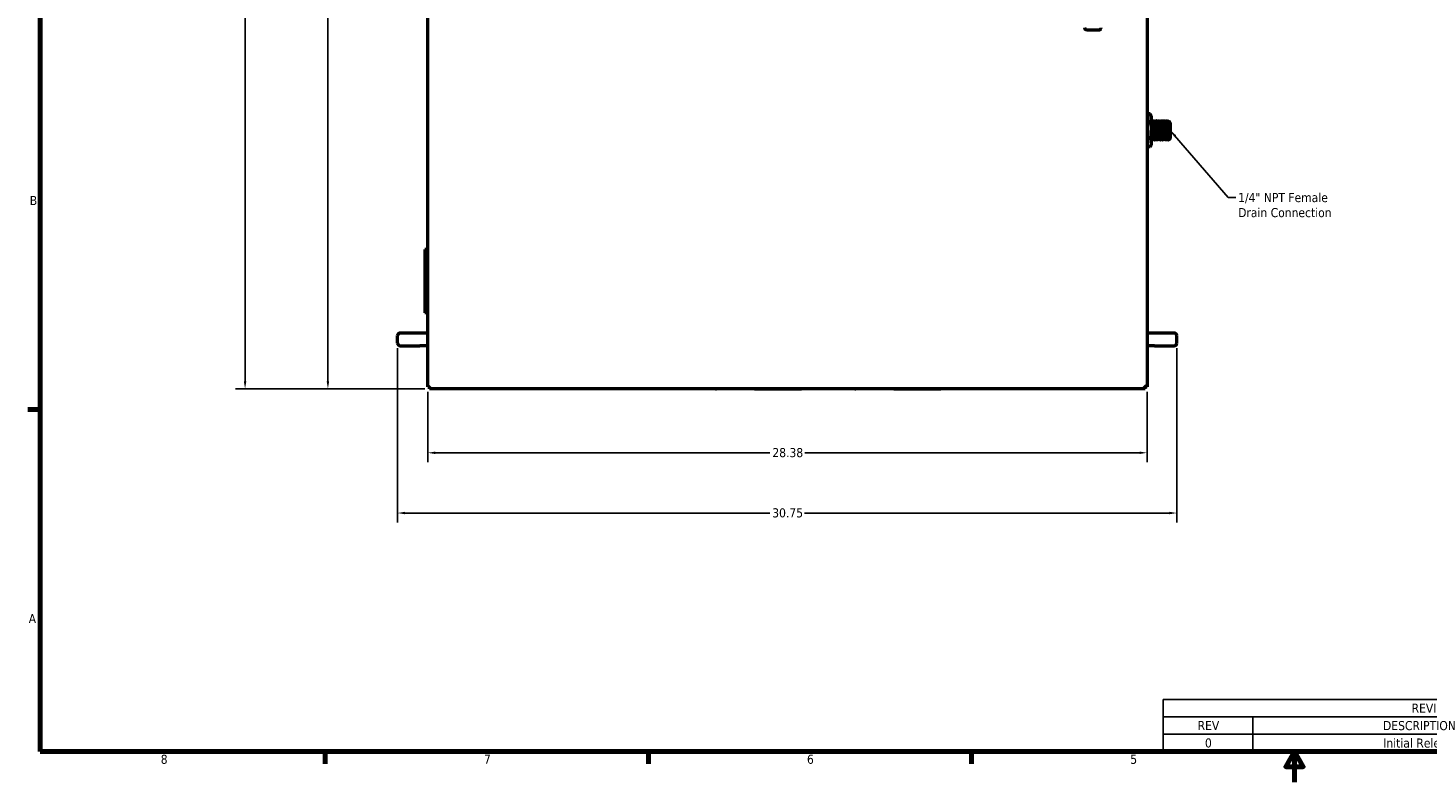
# Model space of a CAD drawing. Header units: inches. Extents: x 0 to 102, y 2 to 64.
# Tile 1 of 18: x 1 to 56, y 2 to 32. Entities that reach past the tile are written whole.
import ezdxf

# ---------------------------------------------------------------- set-up
doc = ezdxf.new("R2010")
doc.units = ezdxf.units.IN
doc.header["$LTSCALE"] = 3
doc.header["$MEASUREMENT"] = 0
for name, color, linetype, lineweight in [('Border (ANSI)', 7, 'Continuous', 70), ('Dimension (ANSI)', 7, 'Continuous', 25), ('Symbol (ANSI)', 7, 'Continuous', 25), ('Visible (ANSI)', 7, 'Continuous', 50)]:
    doc.layers.add(name, color=color, linetype=linetype, lineweight=lineweight)
doc.styles.add('Note Text (ANSI)', font='tahoma.ttf')
doc.dimstyles.new('Default (ANSI)', dxfattribs={"dimscale": 3, "dimtxt": 0.12, "dimasz": 0.098425, "dimexe": 0.125, "dimexo": 0.0625, "dimgap": 0.031496, "dimtad": 0, "dimtih": 1, "dimtoh": 1, "dimrnd": 1e-08, "dimzin": 4, "dimdsep": 46, "dimtxsty": 'Note Text (ANSI)', "dimcen": 0.09, "dimdle": 0.393701, "dimclrd": 256, "dimclre": 256, "dimclrt": 256, "dimadec": 0, "dimazin": 1, "dimtfac": 1, "dimtofl": 0, "dimtmove": 0, "dimatfit": 3, "dimfxl": 1, "dimtolj": 1, "dimtzin": 4, "dimlwd": -1, "dimlwe": -1, "dimarcsym": 0})
doc.dimstyles.new('Default (ANSI)$7', dxfattribs={"dimscale": 3, "dimtxt": 0.12, "dimasz": 0.098425, "dimexe": 0.125, "dimexo": 0.0625, "dimgap": 0.031496, "dimtad": 0, "dimtih": 1, "dimtoh": 1, "dimrnd": 1e-08, "dimzin": 4, "dimdsep": 46, "dimtxsty": 'Note Text (ANSI)', "dimcen": 0.09, "dimdle": 0.393701, "dimclrd": 256, "dimclre": 256, "dimclrt": 256, "dimadec": 0, "dimazin": 1, "dimtfac": 1, "dimtofl": 0, "dimtmove": 0, "dimatfit": 3, "dimfxl": 1, "dimtolj": 1, "dimtzin": 4, "dimlwd": -1, "dimlwe": -1, "dimarcsym": 0})

# ---------------------------------------------------------------- blocks, each defined once
blk = doc.blocks.new('Borders Default Border')
at = {"layer": 'Border (ANSI)'}
for p, q in [((0.5, 5.5), (0.34, 5.5)), ((4.25, 1), (4.25, 0.84)), ((8.5, 1), (8.5, 0.84)), ((12.75, 1), (12.75, 0.84))]:
    blk.add_line(p, q, dxfattribs=at)
at = {"layer": 'Border (ANSI)', "flags": 128}
for points in [[(0.5, 1), (0.5, 21), (33.5, 21), (33.5, 1), (0.5, 1)], [(17, 0.6), (17, 1), (16.885, 0.8), (17.115, 0.8), (17, 1)]]:
    blk.add_lwpolyline(points, dxfattribs=at)
at = {"layer": 'Border (ANSI)', "char_height": 0.12, "attachment_point": 7, "style": 'Note Text (ANSI)'}
for s, insert in [('B', (0.363, 8.19)), ('A', (0.349, 2.69)), ('8', (2.086, 0.837)), ('7', (6.338, 0.84)), ('6', (10.587, 0.837)), ('5', (14.84, 0.837))]:
    blk.add_mtext(s, dxfattribs=dict(at, insert=insert))
blk = doc.blocks.new('*D6')
at = {"layer": 'Defpoints', "color": 0, "transparency": 16777216}
for p in [(9.587, 58.619), (17.855, 58.619), (16.87, 17.317)]:
    blk.add_point(p, dxfattribs=at)
at = {"layer": 'Dimension (ANSI)', "transparency": 16777216}
for p, q in [((17.668, 58.619), (9.212, 58.619)), ((9.587, 58.323), (9.587, 38.25)), ((9.587, 17.613), (9.587, 37.686)), ((16.683, 17.317), (9.212, 17.317))]:
    blk.add_line(p, q, dxfattribs=at)
for points in [[(9.538, 58.323), (9.637, 58.323), (9.587, 58.619)], [(9.538, 17.613), (9.637, 17.613), (9.587, 17.317)]]:
    blk.add_solid(points, dxfattribs=at)
at = {"layer": 'Dimension (ANSI)', "transparency": 16777216, "insert": (8.987, 38.155), "char_height": 0.36, "attachment_point": 1, "style": 'Note Text (ANSI)'}
blk.add_mtext('\\A1;41.30', dxfattribs=at)
blk = doc.blocks.new('*D7')
at = {"layer": 'Defpoints', "color": 0, "transparency": 16777216}
for p in [(12.855, 56.715), (16.87, 56.715), (16.87, 17.317)]:
    blk.add_point(p, dxfattribs=at)
at = {"layer": 'Dimension (ANSI)', "transparency": 16777216}
for p, q in [((16.683, 56.715), (12.48, 56.715)), ((12.855, 56.42), (12.855, 37.298)), ((12.855, 17.613), (12.855, 36.734)), ((16.683, 17.317), (12.48, 17.317))]:
    blk.add_line(p, q, dxfattribs=at)
for points in [[(12.805, 56.42), (12.904, 56.42), (12.855, 56.715)], [(12.805, 17.613), (12.904, 17.613), (12.855, 17.317)]]:
    blk.add_solid(points, dxfattribs=at)
at = {"layer": 'Dimension (ANSI)', "transparency": 16777216, "insert": (12.261, 37.204), "char_height": 0.36, "attachment_point": 1, "style": 'Note Text (ANSI)'}
blk.add_mtext('\\A1;39.40', dxfattribs=at)
blk = doc.blocks.new('*D14')
at = {"layer": 'Defpoints', "color": 0, "transparency": 16777216}
for p in [(15.605, 19.116), (46.355, 19.116), (46.355, 12.415)]:
    blk.add_point(p, dxfattribs=at)
at = {"layer": 'Dimension (ANSI)', "transparency": 16777216}
for p, q in [((15.605, 18.928), (15.605, 12.04)), ((46.355, 18.928), (46.355, 12.04)), ((15.9, 12.415), (30.295, 12.415)), ((46.06, 12.415), (31.666, 12.415))]:
    blk.add_line(p, q, dxfattribs=at)
for points in [[(15.9, 12.465), (15.9, 12.366), (15.605, 12.415)], [(46.06, 12.465), (46.06, 12.366), (46.355, 12.415)]]:
    blk.add_solid(points, dxfattribs=at)
at = {"layer": 'Dimension (ANSI)', "transparency": 16777216, "insert": (30.389, 12.603), "char_height": 0.36, "attachment_point": 1, "style": 'Note Text (ANSI)'}
blk.add_mtext('\\A1;30.75', dxfattribs=at)
blk = doc.blocks.new('*D15')
at = {"layer": 'Defpoints', "color": 0, "transparency": 16777216}
for p in [(16.796, 17.391), (45.179, 17.391), (45.179, 14.793)]:
    blk.add_point(p, dxfattribs=at)
at = {"layer": 'Dimension (ANSI)', "transparency": 16777216}
for p, q in [((16.796, 17.204), (16.796, 14.418)), ((45.179, 17.204), (45.179, 14.418)), ((17.091, 14.793), (30.3, 14.793)), ((44.884, 14.793), (31.676, 14.793))]:
    blk.add_line(p, q, dxfattribs=at)
for points in [[(17.091, 14.842), (17.091, 14.744), (16.796, 14.793)], [(44.884, 14.842), (44.884, 14.744), (45.179, 14.793)]]:
    blk.add_solid(points, dxfattribs=at)
at = {"layer": 'Dimension (ANSI)', "transparency": 16777216, "insert": (30.394, 14.981), "char_height": 0.36, "attachment_point": 1, "style": 'Note Text (ANSI)'}
blk.add_mtext('\\A1;28.38', dxfattribs=at)
blk = doc.blocks.new('REVISION HISTORY')
at = {"layer": 'Symbol (ANSI)'}
for p, q in [((15.27, 1.686), (23.25, 1.686)), ((15.27, 1.686), (15.27, 1.457)), ((23.25, 1.686), (23.25, 1.457)), ((15.27, 1.457), (23.25, 1.457)), ((15.27, 1.457), (15.27, 1.229)), ((16.451, 1.457), (16.451, 1.229)), ((20.888, 1.457), (20.888, 1.229)), ((22.069, 1.457), (22.069, 1.229)), ((23.25, 1.457), (23.25, 1.229)), ((15.27, 1.229), (23.25, 1.229)), ((15.27, 1.229), (15.27, 1)), ((16.451, 1.229), (16.451, 1)), ((20.888, 1.229), (20.888, 1)), ((22.069, 1.229), (22.069, 1)), ((23.25, 1.229), (23.25, 1)), ((15.27, 1), (23.25, 1))]:
    blk.add_line(p, q, dxfattribs=at)
at = {"layer": 'Symbol (ANSI)', "char_height": 0.12, "attachment_point": 7, "style": 'Note Text (ANSI)'}
for s, insert in [('REVISION HISTORY', (18.54, 1.509)), ('REV', (15.725, 1.283)), ('DESCRIPTION', (18.164, 1.28)), ('DATE', (21.29, 1.283)), ('APPROVED', (22.257, 1.28)), ('0', (15.822, 1.052)), ('Initial Release', (18.166, 1.05)), ('3/20/2020', (21.108, 1.039)), ('MY', (22.559, 1.054))]:
    blk.add_mtext(s, dxfattribs=dict(at, insert=insert))

msp = doc.modelspace()

# ---------------------------------------------------------------- linework, layer by layer
at = {"layer": 'Visible (ANSI)'}
for p, q in [((16.796, 17.391), (16.796, 56.641)), ((45.179, 56.641), (45.179, 17.391)), ((42.725, 31.558), (42.725, 31.555)), ((43.359, 31.558), (43.359, 31.555)), ((43.28, 31.478), (42.804, 31.478)), ((45.298, 28.165), (45.179, 28.165)), ((45.298, 27.841), (45.179, 27.841)), ((45.348, 28.078), (45.298, 28.165)), ((45.348, 28.078), (45.348, 28.003)), ((45.348, 28.003), (45.348, 27.516)), ((45.372, 27.891), (45.379, 27.891)), ((45.411, 27.85), (45.403, 27.85)), ((45.434, 27.891), (45.442, 27.891)), ((45.473, 27.85), (45.466, 27.85)), ((45.497, 27.891), (45.504, 27.891)), ((45.536, 27.85), (45.528, 27.85)), ((45.559, 27.891), (45.567, 27.891)), ((45.598, 27.85), (45.591, 27.85)), ((45.622, 27.891), (45.629, 27.891)), ((45.661, 27.85), (45.653, 27.85)), ((45.684, 27.891), (45.692, 27.891)), ((45.723, 27.85), (45.716, 27.85)), ((45.747, 27.891), (45.754, 27.891)), ((45.786, 27.85), (45.778, 27.85)), ((45.809, 27.891), (45.817, 27.891)), ((45.848, 27.85), (45.841, 27.85)), ((45.872, 27.891), (45.879, 27.891)), ((45.911, 27.85), (45.903, 27.85)), ((45.934, 27.891), (45.942, 27.891)), ((45.973, 27.85), (45.966, 27.85)), ((45.997, 27.891), (46.004, 27.891)), ((46.036, 27.85), (46.028, 27.85)), ((46.098, 27.828), (46.051, 27.876)), ((46.098, 27.828), (46.098, 27.203)), ((45.298, 27.191), (45.179, 27.191)), ((45.348, 27.029), (45.348, 27.516)), ((45.379, 27.181), (45.372, 27.181)), ((45.403, 27.141), (45.411, 27.141)), ((45.442, 27.181), (45.434, 27.181)), ((45.465, 27.141), (45.473, 27.141)), ((45.504, 27.181), (45.497, 27.181)), ((45.528, 27.141), (45.536, 27.141)), ((45.567, 27.181), (45.559, 27.181)), ((45.59, 27.141), (45.598, 27.141)), ((45.629, 27.181), (45.622, 27.181)), ((45.653, 27.141), (45.661, 27.141)), ((45.692, 27.181), (45.684, 27.181)), ((45.715, 27.141), (45.723, 27.141)), ((45.754, 27.181), (45.747, 27.181)), ((45.778, 27.141), (45.786, 27.141)), ((45.817, 27.181), (45.809, 27.181)), ((45.84, 27.141), (45.848, 27.141)), ((45.879, 27.181), (45.872, 27.181)), ((45.903, 27.141), (45.911, 27.141)), ((45.942, 27.181), (45.934, 27.181)), ((45.965, 27.141), (45.973, 27.141)), ((46.004, 27.181), (45.997, 27.181)), ((46.028, 27.141), (46.036, 27.141)), ((46.067, 27.181), (46.059, 27.181)), ((46.07, 27.176), (46.066, 27.182)), ((46.098, 27.203), (46.07, 27.175)), ((45.298, 26.866), (45.179, 26.866)), ((45.348, 26.953), (45.298, 26.866)), ((45.348, 27.029), (45.348, 26.953)), ((16.796, 22.817), (16.679, 22.817)), ((16.679, 22.817), (16.679, 22.317)), ((16.796, 22.317), (16.679, 22.317)), ((16.796, 22.317), (16.679, 22.317)), ((16.679, 22.317), (16.679, 21.817)), ((16.796, 21.817), (16.679, 21.817)), ((16.679, 21.817), (16.679, 21.317)), ((16.796, 21.817), (16.679, 21.817)), ((16.796, 21.317), (16.679, 21.317)), ((16.796, 21.317), (16.679, 21.317)), ((16.679, 21.317), (16.679, 20.817)), ((16.796, 20.817), (16.679, 20.817)), ((16.679, 20.817), (16.679, 20.317)), ((16.796, 20.817), (16.679, 20.817)), ((16.796, 20.317), (16.679, 20.317)), ((15.605, 19.116), (15.605, 19.416)), ((16.483, 19.516), (15.705, 19.516)), ((16.796, 19.516), (16.483, 19.516)), ((45.477, 19.516), (45.179, 19.516)), ((46.255, 19.516), (45.477, 19.516)), ((46.355, 19.116), (46.355, 19.416)), ((15.705, 19.016), (16.483, 19.016)), ((16.796, 19.016), (16.483, 19.016)), ((45.477, 19.016), (45.179, 19.016)), ((45.477, 19.016), (46.255, 19.016)), ((16.796, 17.391), (16.87, 17.391)), ((16.87, 17.391), (16.91, 17.431)), ((16.87, 17.391), (16.91, 17.431)), ((16.87, 17.317), (16.87, 17.391)), ((45.105, 17.317), (16.87, 17.317)), ((29.692, 17.311), (28.188, 17.311)), ((29.692, 17.311), (30.042, 17.311)), ((30.042, 17.311), (31.546, 17.311)), ((35.192, 17.311), (33.688, 17.311)), ((35.192, 17.311), (35.542, 17.311)), ((35.542, 17.311), (37.046, 17.311)), ((45.105, 17.391), (45.066, 17.431)), ((45.105, 17.391), (45.066, 17.431)), ((45.105, 17.317), (45.105, 17.391)), ((45.179, 17.391), (45.105, 17.391))]:
    msp.add_line(p, q, dxfattribs=at)
for centre, start, end in [((15.705, 19.416), 90, 180), ((46.255, 19.416), 0, 90), ((15.705, 19.116), 180, 270), ((46.255, 19.116), 270, 0)]:
    msp.add_arc(centre, 0.1, start, end, dxfattribs=at)
for points, knots in [([(42.804, 31.478), (42.795, 31.478), (42.787, 31.48), (42.771, 31.485), (42.763, 31.489), (42.749, 31.5), (42.743, 31.506), (42.734, 31.52), (42.73, 31.528), (42.726, 31.542), (42.725, 31.549), (42.725, 31.555)], [0, 0, 0, 0, 0.0640535, 0.0640535, 0.1292096, 0.1292096, 0.1941975, 0.1941975, 0.2591259, 0.2591259, 0.3076088, 0.3076088, 0.3076088, 0.3076088]), ([(43.28, 31.478), (43.29, 31.478), (43.3, 31.48), (43.319, 31.488), (43.328, 31.494), (43.342, 31.508), (43.348, 31.516), (43.356, 31.535), (43.359, 31.545), (43.359, 31.555)], [0, 0, 0, 0, 0.25, 0.25, 0.5, 0.5, 0.75, 0.75, 1, 1, 1, 1]), ([(46.05, 27.876), (46.05, 27.876), (46.05, 27.876), (46.051, 27.875), (46.052, 27.865), (46.054, 27.828), (46.055, 27.802), (46.056, 27.754), (46.056, 27.737), (46.057, 27.681), (46.058, 27.639), (46.06, 27.55), (46.061, 27.503), (46.062, 27.413), (46.063, 27.372), (46.065, 27.296), (46.066, 27.263), (46.067, 27.212), (46.068, 27.194), (46.069, 27.178), (46.07, 27.175), (46.07, 27.175)], [-3.68089, -3.68089, -3.68089, -3.68089, -3.636043, -3.636043, -3.272475, -3.272475, -2.930796, -2.930796, -2.755734, -2.755734, -2.408039, -2.408039, -2.050315, -2.050315, -1.709562, -1.709562, -1.35835, -1.35835, -1.024453, -1.024453, -0.811214, -0.811214, -0.811214, -0.811214]), ([(28.152, 17.317), (28.157, 17.316), (28.162, 17.314), (28.174, 17.312), (28.181, 17.311), (28.188, 17.311)], [6.0388817, 6.0388817, 6.0388817, 6.0388817, 6.1401509, 6.1401509, 6.2831853, 6.2831853, 6.2831853, 6.2831853]), ([(31.582, 17.317), (31.577, 17.316), (31.572, 17.314), (31.56, 17.312), (31.553, 17.311), (31.546, 17.311)], [6.0388817, 6.0388817, 6.0388817, 6.0388817, 6.1401509, 6.1401509, 6.2831853, 6.2831853, 6.2831853, 6.2831853]), ([(33.652, 17.317), (33.657, 17.316), (33.662, 17.314), (33.674, 17.312), (33.681, 17.311), (33.688, 17.311)], [6.0388817, 6.0388817, 6.0388817, 6.0388817, 6.1401509, 6.1401509, 6.2831853, 6.2831853, 6.2831853, 6.2831853]), ([(37.082, 17.317), (37.077, 17.316), (37.072, 17.314), (37.06, 17.312), (37.053, 17.311), (37.046, 17.311)], [6.0388817, 6.0388817, 6.0388817, 6.0388817, 6.1401509, 6.1401509, 6.2831853, 6.2831853, 6.2831853, 6.2831853])]:
    msp.add_open_spline(points, degree=3, knots=knots, dxfattribs=at)
for points in [[(42.804, 31.478), (42.804, 31.478), (42.804, 31.478), (42.804, 31.478)], [(45.348, 27.851), (45.356, 27.864), (45.364, 27.877), (45.371, 27.89)], [(45.38, 27.89), (45.388, 27.877), (45.396, 27.863), (45.403, 27.85)], [(45.41, 27.85), (45.418, 27.864), (45.426, 27.877), (45.434, 27.89)], [(45.442, 27.89), (45.45, 27.877), (45.458, 27.863), (45.466, 27.85)], [(45.473, 27.85), (45.481, 27.864), (45.488, 27.877), (45.496, 27.89)], [(45.505, 27.89), (45.513, 27.877), (45.521, 27.863), (45.528, 27.85)], [(45.535, 27.85), (45.543, 27.864), (45.551, 27.877), (45.559, 27.89)], [(45.567, 27.89), (45.575, 27.877), (45.583, 27.863), (45.591, 27.85)], [(45.598, 27.85), (45.606, 27.864), (45.613, 27.877), (45.621, 27.89)], [(45.63, 27.89), (45.638, 27.877), (45.646, 27.863), (45.653, 27.85)], [(45.66, 27.85), (45.668, 27.864), (45.676, 27.877), (45.684, 27.89)], [(45.692, 27.89), (45.7, 27.877), (45.708, 27.863), (45.716, 27.85)], [(45.723, 27.85), (45.731, 27.864), (45.738, 27.877), (45.746, 27.89)], [(45.755, 27.89), (45.763, 27.877), (45.771, 27.863), (45.778, 27.85)], [(45.785, 27.85), (45.793, 27.864), (45.801, 27.877), (45.809, 27.89)], [(45.817, 27.89), (45.825, 27.877), (45.833, 27.863), (45.841, 27.85)], [(45.848, 27.85), (45.856, 27.864), (45.863, 27.877), (45.871, 27.89)], [(45.88, 27.89), (45.888, 27.877), (45.896, 27.863), (45.903, 27.85)], [(45.91, 27.85), (45.918, 27.864), (45.926, 27.877), (45.934, 27.89)], [(45.942, 27.89), (45.95, 27.877), (45.958, 27.863), (45.966, 27.85)], [(45.973, 27.85), (45.981, 27.864), (45.988, 27.877), (45.996, 27.89)], [(46.005, 27.89), (46.013, 27.877), (46.021, 27.863), (46.028, 27.85)], [(46.035, 27.85), (46.04, 27.859), (46.045, 27.867), (46.05, 27.876)], [(45.372, 27.181), (45.364, 27.168), (45.356, 27.155), (45.349, 27.141)], [(45.402, 27.141), (45.395, 27.155), (45.387, 27.168), (45.379, 27.182)], [(45.434, 27.181), (45.427, 27.168), (45.419, 27.155), (45.411, 27.141)], [(45.465, 27.141), (45.457, 27.155), (45.449, 27.168), (45.441, 27.182)], [(45.497, 27.181), (45.489, 27.168), (45.481, 27.155), (45.474, 27.141)], [(45.527, 27.141), (45.52, 27.155), (45.512, 27.168), (45.504, 27.182)], [(45.559, 27.181), (45.552, 27.168), (45.544, 27.155), (45.536, 27.141)], [(45.59, 27.141), (45.582, 27.155), (45.574, 27.168), (45.566, 27.182)], [(45.622, 27.181), (45.614, 27.168), (45.606, 27.155), (45.599, 27.141)], [(45.652, 27.141), (45.645, 27.155), (45.637, 27.168), (45.629, 27.182)], [(45.684, 27.181), (45.677, 27.168), (45.669, 27.155), (45.661, 27.141)], [(45.715, 27.141), (45.707, 27.155), (45.699, 27.168), (45.691, 27.182)], [(45.747, 27.181), (45.739, 27.168), (45.731, 27.155), (45.724, 27.141)], [(45.777, 27.141), (45.77, 27.155), (45.762, 27.168), (45.754, 27.182)], [(45.809, 27.181), (45.802, 27.168), (45.794, 27.155), (45.786, 27.141)], [(45.84, 27.141), (45.832, 27.155), (45.824, 27.168), (45.816, 27.182)], [(45.872, 27.181), (45.864, 27.168), (45.856, 27.155), (45.849, 27.141)], [(45.902, 27.141), (45.895, 27.155), (45.887, 27.168), (45.879, 27.182)], [(45.934, 27.181), (45.927, 27.168), (45.919, 27.155), (45.911, 27.141)], [(45.965, 27.141), (45.957, 27.155), (45.949, 27.168), (45.941, 27.182)], [(45.997, 27.181), (45.989, 27.168), (45.981, 27.155), (45.974, 27.141)], [(46.027, 27.141), (46.02, 27.155), (46.012, 27.168), (46.004, 27.182)], [(46.037, 27.142), (46.036, 27.141), (46.036, 27.141), (46.036, 27.141)], [(46.059, 27.181), (46.052, 27.168), (46.044, 27.155), (46.037, 27.142)]]:
    msp.add_open_spline(points, degree=3, dxfattribs=at)
for points, weights in [([(45.348, 28.003), (45.348, 28.078), (45.298, 28.165)], [1.63796447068, 1.63796447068, 1.52036391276]), ([(45.298, 27.841), (45.348, 27.928), (45.348, 28.003)], [1.52036391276, 1.63796447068, 1.63796447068]), ([(45.298, 27.841), (45.348, 27.667), (45.348, 27.516)], [1.52036391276, 1.63796447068, 1.63796447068]), ([(45.348, 27.516), (45.348, 27.365), (45.298, 27.191)], [1.63796447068, 1.63796447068, 1.52036391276]), ([(45.298, 27.191), (45.348, 27.104), (45.348, 27.029)], [1.52036391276, 1.63796447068, 1.63796447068]), ([(45.349, 27.141), (45.348, 27.141), (45.348, 27.141)], [0.991733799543, 0.995614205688, 1]), ([(45.348, 27.029), (45.348, 26.953), (45.298, 26.866)], [1.63796447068, 1.63796447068, 1.52036391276])]:
    msp.add_rational_spline(points, weights, degree=2, dxfattribs=at)
for points, weights, knots in [([(45.379, 27.182), (45.375, 27.188), (45.372, 27.279), (45.368, 27.377), (45.364, 27.516), (45.36, 27.654), (45.356, 27.752), (45.352, 27.85), (45.348, 27.85)], [0.990788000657, 0.928804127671, 1, 0.923879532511, 1, 0.923879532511, 1, 0.923879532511, 1], [0.48032347, 0.48032347, 0.48032347, 0.485, 0.485, 0.49, 0.49, 0.495, 0.495, 0.5, 0.5, 0.5]), ([(45.372, 27.181), (45.368, 27.181), (45.364, 27.279), (45.36, 27.377), (45.356, 27.516), (45.352, 27.654), (45.348, 27.752)], [1, 0.923879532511, 1, 0.923879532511, 1, 0.923879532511, 1], [0.48, 0.48, 0.48, 0.485, 0.485, 0.49, 0.49, 0.495, 0.495, 0.495]), ([(45.403, 27.141), (45.399, 27.141), (45.395, 27.251), (45.391, 27.36), (45.387, 27.516), (45.383, 27.671), (45.379, 27.781), (45.376, 27.891), (45.372, 27.891), (45.371, 27.891), (45.371, 27.89)], [1, 0.923879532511, 1, 0.923879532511, 1, 0.923879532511, 1, 0.923879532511, 1, 0.995614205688, 0.991733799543], [0.48, 0.48, 0.48, 0.485, 0.485, 0.49, 0.49, 0.495, 0.495, 0.5, 0.5, 0.50028808, 0.50028808, 0.50028808]), ([(45.411, 27.141), (45.411, 27.141), (45.411, 27.141), (45.407, 27.141), (45.403, 27.251), (45.399, 27.36), (45.395, 27.516), (45.391, 27.671), (45.387, 27.781), (45.383, 27.891), (45.379, 27.891)], [0.991733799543, 0.995614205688, 1, 0.923879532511, 1, 0.923879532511, 1, 0.923879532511, 1, 0.923879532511, 1], [0.43971192, 0.43971192, 0.43971192, 0.44, 0.44, 0.445, 0.445, 0.45, 0.45, 0.455, 0.455, 0.46, 0.46, 0.46]), ([(45.434, 27.181), (45.43, 27.181), (45.426, 27.279), (45.422, 27.377), (45.418, 27.516), (45.415, 27.654), (45.411, 27.752), (45.407, 27.843), (45.403, 27.85)], [1, 0.923879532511, 1, 0.923879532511, 1, 0.923879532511, 1, 0.928804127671, 0.990788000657], [0.44, 0.44, 0.44, 0.445, 0.445, 0.45, 0.45, 0.455, 0.455, 0.45967653, 0.45967653, 0.45967653]), ([(45.441, 27.182), (45.438, 27.188), (45.434, 27.279), (45.43, 27.377), (45.426, 27.516), (45.422, 27.654), (45.418, 27.752), (45.415, 27.85), (45.411, 27.85)], [0.990788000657, 0.928804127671, 1, 0.923879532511, 1, 0.923879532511, 1, 0.923879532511, 1], [0.44032347, 0.44032347, 0.44032347, 0.445, 0.445, 0.45, 0.45, 0.455, 0.455, 0.46, 0.46, 0.46]), ([(45.465, 27.141), (45.461, 27.141), (45.458, 27.251), (45.454, 27.36), (45.45, 27.516), (45.446, 27.671), (45.442, 27.781), (45.438, 27.891), (45.434, 27.891), (45.434, 27.891), (45.434, 27.89)], [1, 0.923879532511, 1, 0.923879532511, 1, 0.923879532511, 1, 0.923879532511, 1, 0.995614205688, 0.991733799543], [0.44, 0.44, 0.44, 0.445, 0.445, 0.45, 0.45, 0.455, 0.455, 0.46, 0.46, 0.46028808, 0.46028808, 0.46028808]), ([(45.474, 27.141), (45.473, 27.141), (45.473, 27.141), (45.469, 27.141), (45.465, 27.251), (45.461, 27.36), (45.458, 27.516), (45.454, 27.671), (45.45, 27.781), (45.446, 27.891), (45.442, 27.891)], [0.991733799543, 0.995614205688, 1, 0.923879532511, 1, 0.923879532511, 1, 0.923879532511, 1, 0.923879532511, 1], [0.39971192, 0.39971192, 0.39971192, 0.4, 0.4, 0.405, 0.405, 0.41, 0.41, 0.415, 0.415, 0.42, 0.42, 0.42]), ([(45.497, 27.181), (45.493, 27.181), (45.489, 27.279), (45.485, 27.377), (45.481, 27.516), (45.477, 27.654), (45.473, 27.752), (45.47, 27.843), (45.466, 27.85)], [1, 0.923879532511, 1, 0.923879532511, 1, 0.923879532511, 1, 0.928804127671, 0.990788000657], [0.4, 0.4, 0.4, 0.405, 0.405, 0.41, 0.41, 0.415, 0.415, 0.41967653, 0.41967653, 0.41967653]), ([(45.504, 27.182), (45.5, 27.188), (45.497, 27.279), (45.493, 27.377), (45.489, 27.516), (45.485, 27.654), (45.481, 27.752), (45.477, 27.85), (45.473, 27.85)], [0.990788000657, 0.928804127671, 1, 0.923879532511, 1, 0.923879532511, 1, 0.923879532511, 1], [0.40032347, 0.40032347, 0.40032347, 0.405, 0.405, 0.41, 0.41, 0.415, 0.415, 0.42, 0.42, 0.42]), ([(45.528, 27.141), (45.524, 27.141), (45.52, 27.251), (45.516, 27.36), (45.512, 27.516), (45.508, 27.671), (45.504, 27.781), (45.501, 27.891), (45.497, 27.891), (45.496, 27.891), (45.496, 27.89)], [1, 0.923879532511, 1, 0.923879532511, 1, 0.923879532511, 1, 0.923879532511, 1, 0.995614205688, 0.991733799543], [0.4, 0.4, 0.4, 0.405, 0.405, 0.41, 0.41, 0.415, 0.415, 0.42, 0.42, 0.42028808, 0.42028808, 0.42028808]), ([(45.536, 27.141), (45.536, 27.141), (45.536, 27.141), (45.532, 27.141), (45.528, 27.251), (45.524, 27.36), (45.52, 27.516), (45.516, 27.671), (45.512, 27.781), (45.508, 27.891), (45.504, 27.891)], [0.991733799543, 0.995614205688, 1, 0.923879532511, 1, 0.923879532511, 1, 0.923879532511, 1, 0.923879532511, 1], [0.35971192, 0.35971192, 0.35971192, 0.36, 0.36, 0.365, 0.365, 0.37, 0.37, 0.375, 0.375, 0.38, 0.38, 0.38]), ([(45.559, 27.181), (45.555, 27.181), (45.551, 27.279), (45.547, 27.377), (45.543, 27.516), (45.54, 27.654), (45.536, 27.752), (45.532, 27.843), (45.528, 27.85)], [1, 0.923879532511, 1, 0.923879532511, 1, 0.923879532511, 1, 0.928804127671, 0.990788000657], [0.36, 0.36, 0.36, 0.365, 0.365, 0.37, 0.37, 0.375, 0.375, 0.37967653, 0.37967653, 0.37967653]), ([(45.566, 27.182), (45.563, 27.188), (45.559, 27.279), (45.555, 27.377), (45.551, 27.516), (45.547, 27.654), (45.543, 27.752), (45.54, 27.85), (45.536, 27.85)], [0.990788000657, 0.928804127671, 1, 0.923879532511, 1, 0.923879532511, 1, 0.923879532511, 1], [0.36032347, 0.36032347, 0.36032347, 0.365, 0.365, 0.37, 0.37, 0.375, 0.375, 0.38, 0.38, 0.38]), ([(45.59, 27.141), (45.586, 27.141), (45.583, 27.251), (45.579, 27.36), (45.575, 27.516), (45.571, 27.671), (45.567, 27.781), (45.563, 27.891), (45.559, 27.891), (45.559, 27.891), (45.559, 27.89)], [1, 0.923879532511, 1, 0.923879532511, 1, 0.923879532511, 1, 0.923879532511, 1, 0.995614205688, 0.991733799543], [0.36, 0.36, 0.36, 0.365, 0.365, 0.37, 0.37, 0.375, 0.375, 0.38, 0.38, 0.38028808, 0.38028808, 0.38028808]), ([(45.599, 27.141), (45.598, 27.141), (45.598, 27.141), (45.594, 27.141), (45.59, 27.251), (45.586, 27.36), (45.583, 27.516), (45.579, 27.671), (45.575, 27.781), (45.571, 27.891), (45.567, 27.891)], [0.991733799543, 0.995614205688, 1, 0.923879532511, 1, 0.923879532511, 1, 0.923879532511, 1, 0.923879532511, 1], [0.31971192, 0.31971192, 0.31971192, 0.32, 0.32, 0.325, 0.325, 0.33, 0.33, 0.335, 0.335, 0.34, 0.34, 0.34]), ([(45.622, 27.181), (45.618, 27.181), (45.614, 27.279), (45.61, 27.377), (45.606, 27.516), (45.602, 27.654), (45.598, 27.752), (45.595, 27.843), (45.591, 27.85)], [1, 0.923879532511, 1, 0.923879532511, 1, 0.923879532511, 1, 0.928804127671, 0.990788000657], [0.32, 0.32, 0.32, 0.325, 0.325, 0.33, 0.33, 0.335, 0.335, 0.33967653, 0.33967653, 0.33967653]), ([(45.629, 27.182), (45.625, 27.188), (45.622, 27.279), (45.618, 27.377), (45.614, 27.516), (45.61, 27.654), (45.606, 27.752), (45.602, 27.85), (45.598, 27.85)], [0.990788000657, 0.928804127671, 1, 0.923879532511, 1, 0.923879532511, 1, 0.923879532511, 1], [0.32032347, 0.32032347, 0.32032347, 0.325, 0.325, 0.33, 0.33, 0.335, 0.335, 0.34, 0.34, 0.34]), ([(45.653, 27.141), (45.649, 27.141), (45.645, 27.251), (45.641, 27.36), (45.637, 27.516), (45.633, 27.671), (45.629, 27.781), (45.626, 27.891), (45.622, 27.891), (45.621, 27.891), (45.621, 27.89)], [1, 0.923879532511, 1, 0.923879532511, 1, 0.923879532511, 1, 0.923879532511, 1, 0.995614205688, 0.991733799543], [0.32, 0.32, 0.32, 0.325, 0.325, 0.33, 0.33, 0.335, 0.335, 0.34, 0.34, 0.34028808, 0.34028808, 0.34028808]), ([(45.661, 27.141), (45.661, 27.141), (45.661, 27.141), (45.657, 27.141), (45.653, 27.251), (45.649, 27.36), (45.645, 27.516), (45.641, 27.671), (45.637, 27.781), (45.633, 27.891), (45.629, 27.891)], [0.991733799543, 0.995614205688, 1, 0.923879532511, 1, 0.923879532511, 1, 0.923879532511, 1, 0.923879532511, 1], [0.27971192, 0.27971192, 0.27971192, 0.28, 0.28, 0.285, 0.285, 0.29, 0.29, 0.295, 0.295, 0.3, 0.3, 0.3]), ([(45.684, 27.181), (45.68, 27.181), (45.676, 27.279), (45.672, 27.377), (45.668, 27.516), (45.665, 27.654), (45.661, 27.752), (45.657, 27.843), (45.653, 27.85)], [1, 0.923879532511, 1, 0.923879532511, 1, 0.923879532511, 1, 0.928804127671, 0.990788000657], [0.28, 0.28, 0.28, 0.285, 0.285, 0.29, 0.29, 0.295, 0.295, 0.29967653, 0.29967653, 0.29967653]), ([(45.691, 27.182), (45.688, 27.188), (45.684, 27.279), (45.68, 27.377), (45.676, 27.516), (45.672, 27.654), (45.668, 27.752), (45.665, 27.85), (45.661, 27.85)], [0.990788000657, 0.928804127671, 1, 0.923879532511, 1, 0.923879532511, 1, 0.923879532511, 1], [0.28032347, 0.28032347, 0.28032347, 0.285, 0.285, 0.29, 0.29, 0.295, 0.295, 0.3, 0.3, 0.3]), ([(45.715, 27.141), (45.711, 27.141), (45.708, 27.251), (45.704, 27.36), (45.7, 27.516), (45.696, 27.671), (45.692, 27.781), (45.688, 27.891), (45.684, 27.891), (45.684, 27.891), (45.684, 27.89)], [1, 0.923879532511, 1, 0.923879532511, 1, 0.923879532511, 1, 0.923879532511, 1, 0.995614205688, 0.991733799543], [0.28, 0.28, 0.28, 0.285, 0.285, 0.29, 0.29, 0.295, 0.295, 0.3, 0.3, 0.30028808, 0.30028808, 0.30028808]), ([(45.724, 27.141), (45.723, 27.141), (45.723, 27.141), (45.719, 27.141), (45.715, 27.251), (45.711, 27.36), (45.708, 27.516), (45.704, 27.671), (45.7, 27.781), (45.696, 27.891), (45.692, 27.891)], [0.991733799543, 0.995614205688, 1, 0.923879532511, 1, 0.923879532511, 1, 0.923879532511, 1, 0.923879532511, 1], [0.23971192, 0.23971192, 0.23971192, 0.24, 0.24, 0.245, 0.245, 0.25, 0.25, 0.255, 0.255, 0.26, 0.26, 0.26]), ([(45.747, 27.181), (45.743, 27.181), (45.739, 27.279), (45.735, 27.377), (45.731, 27.516), (45.727, 27.654), (45.723, 27.752), (45.72, 27.843), (45.716, 27.85)], [1, 0.923879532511, 1, 0.923879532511, 1, 0.923879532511, 1, 0.928804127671, 0.990788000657], [0.24, 0.24, 0.24, 0.245, 0.245, 0.25, 0.25, 0.255, 0.255, 0.25967653, 0.25967653, 0.25967653]), ([(45.754, 27.182), (45.75, 27.188), (45.747, 27.279), (45.743, 27.377), (45.739, 27.516), (45.735, 27.654), (45.731, 27.752), (45.727, 27.85), (45.723, 27.85)], [0.990788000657, 0.928804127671, 1, 0.923879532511, 1, 0.923879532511, 1, 0.923879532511, 1], [0.24032347, 0.24032347, 0.24032347, 0.245, 0.245, 0.25, 0.25, 0.255, 0.255, 0.26, 0.26, 0.26]), ([(45.778, 27.141), (45.774, 27.141), (45.77, 27.251), (45.766, 27.36), (45.762, 27.516), (45.758, 27.671), (45.754, 27.781), (45.751, 27.891), (45.747, 27.891), (45.746, 27.891), (45.746, 27.89)], [1, 0.923879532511, 1, 0.923879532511, 1, 0.923879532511, 1, 0.923879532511, 1, 0.995614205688, 0.991733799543], [0.24, 0.24, 0.24, 0.245, 0.245, 0.25, 0.25, 0.255, 0.255, 0.26, 0.26, 0.26028808, 0.26028808, 0.26028808]), ([(45.786, 27.141), (45.786, 27.141), (45.786, 27.141), (45.782, 27.141), (45.778, 27.251), (45.774, 27.36), (45.77, 27.516), (45.766, 27.671), (45.762, 27.781), (45.758, 27.891), (45.754, 27.891)], [0.991733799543, 0.995614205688, 1, 0.923879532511, 1, 0.923879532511, 1, 0.923879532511, 1, 0.923879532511, 1], [0.19971192, 0.19971192, 0.19971192, 0.2, 0.2, 0.205, 0.205, 0.21, 0.21, 0.215, 0.215, 0.22, 0.22, 0.22]), ([(45.809, 27.181), (45.805, 27.181), (45.801, 27.279), (45.797, 27.377), (45.793, 27.516), (45.79, 27.654), (45.786, 27.752), (45.782, 27.843), (45.778, 27.85)], [1, 0.923879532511, 1, 0.923879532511, 1, 0.923879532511, 1, 0.928804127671, 0.990788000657], [0.2, 0.2, 0.2, 0.205, 0.205, 0.21, 0.21, 0.215, 0.215, 0.21967653, 0.21967653, 0.21967653]), ([(45.816, 27.182), (45.813, 27.188), (45.809, 27.279), (45.805, 27.377), (45.801, 27.516), (45.797, 27.654), (45.793, 27.752), (45.79, 27.85), (45.786, 27.85)], [0.990788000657, 0.928804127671, 1, 0.923879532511, 1, 0.923879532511, 1, 0.923879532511, 1], [0.20032347, 0.20032347, 0.20032347, 0.205, 0.205, 0.21, 0.21, 0.215, 0.215, 0.22, 0.22, 0.22]), ([(45.84, 27.141), (45.836, 27.141), (45.833, 27.251), (45.829, 27.36), (45.825, 27.516), (45.821, 27.671), (45.817, 27.781), (45.813, 27.891), (45.809, 27.891), (45.809, 27.891), (45.809, 27.89)], [1, 0.923879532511, 1, 0.923879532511, 1, 0.923879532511, 1, 0.923879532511, 1, 0.995614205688, 0.991733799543], [0.2, 0.2, 0.2, 0.205, 0.205, 0.21, 0.21, 0.215, 0.215, 0.22, 0.22, 0.22028808, 0.22028808, 0.22028808]), ([(45.849, 27.141), (45.848, 27.141), (45.848, 27.141), (45.844, 27.141), (45.84, 27.251), (45.836, 27.36), (45.833, 27.516), (45.829, 27.671), (45.825, 27.781), (45.821, 27.891), (45.817, 27.891)], [0.991733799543, 0.995614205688, 1, 0.923879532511, 1, 0.923879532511, 1, 0.923879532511, 1, 0.923879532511, 1], [0.15971192, 0.15971192, 0.15971192, 0.16, 0.16, 0.165, 0.165, 0.17, 0.17, 0.175, 0.175, 0.18, 0.18, 0.18]), ([(45.872, 27.181), (45.868, 27.181), (45.864, 27.279), (45.86, 27.377), (45.856, 27.516), (45.852, 27.654), (45.848, 27.752), (45.845, 27.843), (45.841, 27.85)], [1, 0.923879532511, 1, 0.923879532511, 1, 0.923879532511, 1, 0.928804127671, 0.990788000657], [0.16, 0.16, 0.16, 0.165, 0.165, 0.17, 0.17, 0.175, 0.175, 0.17967653, 0.17967653, 0.17967653]), ([(45.879, 27.182), (45.875, 27.188), (45.872, 27.279), (45.868, 27.377), (45.864, 27.516), (45.86, 27.654), (45.856, 27.752), (45.852, 27.85), (45.848, 27.85)], [0.990788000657, 0.928804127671, 1, 0.923879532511, 1, 0.923879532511, 1, 0.923879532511, 1], [0.16032347, 0.16032347, 0.16032347, 0.165, 0.165, 0.17, 0.17, 0.175, 0.175, 0.18, 0.18, 0.18]), ([(45.903, 27.141), (45.899, 27.141), (45.895, 27.251), (45.891, 27.36), (45.887, 27.516), (45.883, 27.671), (45.879, 27.781), (45.876, 27.891), (45.872, 27.891), (45.871, 27.891), (45.871, 27.89)], [1, 0.923879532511, 1, 0.923879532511, 1, 0.923879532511, 1, 0.923879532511, 1, 0.995614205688, 0.991733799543], [0.16, 0.16, 0.16, 0.165, 0.165, 0.17, 0.17, 0.175, 0.175, 0.18, 0.18, 0.18028808, 0.18028808, 0.18028808]), ([(45.911, 27.141), (45.911, 27.141), (45.911, 27.141), (45.907, 27.141), (45.903, 27.251), (45.899, 27.36), (45.895, 27.516), (45.891, 27.671), (45.887, 27.781), (45.883, 27.891), (45.879, 27.891)], [0.991733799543, 0.995614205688, 1, 0.923879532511, 1, 0.923879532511, 1, 0.923879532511, 1, 0.923879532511, 1], [0.11971192, 0.11971192, 0.11971192, 0.12, 0.12, 0.125, 0.125, 0.13, 0.13, 0.135, 0.135, 0.14, 0.14, 0.14]), ([(45.934, 27.181), (45.93, 27.181), (45.926, 27.279), (45.922, 27.377), (45.918, 27.516), (45.915, 27.654), (45.911, 27.752), (45.907, 27.843), (45.903, 27.85)], [1, 0.923879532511, 1, 0.923879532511, 1, 0.923879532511, 1, 0.928804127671, 0.990788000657], [0.12, 0.12, 0.12, 0.125, 0.125, 0.13, 0.13, 0.135, 0.135, 0.13967653, 0.13967653, 0.13967653]), ([(45.941, 27.182), (45.938, 27.188), (45.934, 27.279), (45.93, 27.377), (45.926, 27.516), (45.922, 27.654), (45.918, 27.752), (45.915, 27.85), (45.911, 27.85)], [0.990788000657, 0.928804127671, 1, 0.923879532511, 1, 0.923879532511, 1, 0.923879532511, 1], [0.12032347, 0.12032347, 0.12032347, 0.125, 0.125, 0.13, 0.13, 0.135, 0.135, 0.14, 0.14, 0.14]), ([(45.965, 27.141), (45.961, 27.141), (45.958, 27.251), (45.954, 27.36), (45.95, 27.516), (45.946, 27.671), (45.942, 27.781), (45.938, 27.891), (45.934, 27.891), (45.934, 27.891), (45.934, 27.89)], [1, 0.923879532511, 1, 0.923879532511, 1, 0.923879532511, 1, 0.923879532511, 1, 0.995614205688, 0.991733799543], [0.12, 0.12, 0.12, 0.125, 0.125, 0.13, 0.13, 0.135, 0.135, 0.14, 0.14, 0.14028808, 0.14028808, 0.14028808]), ([(45.974, 27.141), (45.973, 27.141), (45.973, 27.141), (45.969, 27.141), (45.965, 27.251), (45.961, 27.36), (45.958, 27.516), (45.954, 27.671), (45.95, 27.781), (45.946, 27.891), (45.942, 27.891)], [0.991733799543, 0.995614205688, 1, 0.923879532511, 1, 0.923879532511, 1, 0.923879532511, 1, 0.923879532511, 1], [0.07971192, 0.07971192, 0.07971192, 0.08, 0.08, 0.085, 0.085, 0.09, 0.09, 0.095, 0.095, 0.1, 0.1, 0.1]), ([(45.997, 27.181), (45.993, 27.181), (45.989, 27.279), (45.985, 27.377), (45.981, 27.516), (45.977, 27.654), (45.973, 27.752), (45.97, 27.843), (45.966, 27.85)], [1, 0.923879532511, 1, 0.923879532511, 1, 0.923879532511, 1, 0.928804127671, 0.990788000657], [0.08, 0.08, 0.08, 0.085, 0.085, 0.09, 0.09, 0.095, 0.095, 0.09967653, 0.09967653, 0.09967653]), ([(46.004, 27.182), (46, 27.188), (45.997, 27.279), (45.993, 27.377), (45.989, 27.516), (45.985, 27.654), (45.981, 27.752), (45.977, 27.85), (45.973, 27.85)], [0.990788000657, 0.928804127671, 1, 0.923879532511, 1, 0.923879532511, 1, 0.923879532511, 1], [0.08032347, 0.08032347, 0.08032347, 0.085, 0.085, 0.09, 0.09, 0.095, 0.095, 0.1, 0.1, 0.1]), ([(46.028, 27.141), (46.024, 27.141), (46.02, 27.251), (46.016, 27.36), (46.012, 27.516), (46.008, 27.671), (46.004, 27.781), (46.001, 27.891), (45.997, 27.891), (45.996, 27.891), (45.996, 27.89)], [1, 0.923879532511, 1, 0.923879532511, 1, 0.923879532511, 1, 0.923879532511, 1, 0.995614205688, 0.991733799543], [0.08, 0.08, 0.08, 0.085, 0.085, 0.09, 0.09, 0.095, 0.095, 0.1, 0.1, 0.10028808, 0.10028808, 0.10028808]), ([(46.036, 27.141), (46.032, 27.141), (46.028, 27.251), (46.024, 27.36), (46.02, 27.516), (46.016, 27.671), (46.012, 27.781), (46.008, 27.891), (46.004, 27.891)], [1, 0.923879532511, 1, 0.923879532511, 1, 0.923879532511, 1, 0.923879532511, 1], [0.04, 0.04, 0.04, 0.045, 0.045, 0.05, 0.05, 0.055, 0.055, 0.06, 0.06, 0.06]), ([(46.059, 27.181), (46.055, 27.181), (46.051, 27.279), (46.047, 27.377), (46.043, 27.516), (46.04, 27.654), (46.036, 27.752), (46.032, 27.843), (46.028, 27.85)], [1, 0.923879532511, 1, 0.923879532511, 1, 0.923879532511, 1, 0.928804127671, 0.990788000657], [0.04, 0.04, 0.04, 0.045, 0.045, 0.05, 0.05, 0.055, 0.055, 0.05967653, 0.05967653, 0.05967653]), ([(46.066, 27.182), (46.063, 27.188), (46.059, 27.279), (46.055, 27.377), (46.051, 27.516), (46.047, 27.654), (46.043, 27.752), (46.04, 27.85), (46.036, 27.85)], [0.990788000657, 0.928804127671, 1, 0.923879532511, 1, 0.923879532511, 1, 0.923879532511, 1], [0.04032347, 0.04032347, 0.04032347, 0.045, 0.045, 0.05, 0.05, 0.055, 0.055, 0.06, 0.06, 0.06])]:
    msp.add_rational_spline(points, weights, degree=2, knots=knots, dxfattribs=at)

# ---------------------------------------------------------------- block references
at = {"xscale": 3, "yscale": 3, "zscale": 3}
msp.add_blockref('Borders Default Border', (0, 0), dxfattribs=at)
at = {"layer": 'Symbol (ANSI)', "xscale": 3, "yscale": 3, "zscale": 3}
msp.add_blockref('REVISION HISTORY', (0, 0), dxfattribs=at)

# ---------------------------------------------------------------- texts
at = {"layer": 'Symbol (ANSI)', "insert": (48.775, 25.046), "char_height": 0.36, "width": 3.74849, "attachment_point": 1, "line_spacing_factor": 0.987884, "style": 'Note Text (ANSI)'}
msp.add_mtext('\\fTahoma|b0|i0;1/4" NPT Female\\P\\fTahoma|b0|i0;Drain Connection', dxfattribs=at)

# ---------------------------------------------------------------- dimensions: what is measured, and where the dimension line sits
at = {"layer": 'Dimension (ANSI)'}
for base, p1, p2, angle, override, picture, middle in [((9.587, 58.619), (16.87, 17.317), (17.855, 58.619), 90, {"dimgap": 0.031496, "dimdec": 2, "dimtol": 0, "dimlim": 0, "dimtp": 0, "dimtm": 0, "dimtdec": 2, "dimatfit": 1}, '*D6', (9.587, 37.968)), ((12.855, 56.715), (16.87, 17.317), (16.87, 56.715), 90, {"dimgap": 0.031496, "dimdec": 2, "dimtol": 0, "dimlim": 0, "dimtp": 0, "dimtm": 0, "dimtdec": 2, "dimatfit": 1}, '*D7', (12.855, 37.016)), ((46.355, 12.415), (15.605, 19.116), (46.355, 19.116), 180, {"dimgap": 0.031496, "dimtih": 0, "dimtoh": 0, "dimdec": 2, "dimtol": 0, "dimlim": 0, "dimtp": 0, "dimtm": 0, "dimtdec": 2, "dimatfit": 1}, '*D14', (30.98, 12.415))]:
    dim = msp.add_linear_dim(base=base, p1=p1, p2=p2, angle=angle, dimstyle='Default (ANSI)', override=override, dxfattribs=at)
    dim.commit()
    dim.dimension.update_dxf_attribs({"geometry": picture, "text_midpoint": middle, "dimtype": 160})
dim = msp.add_linear_dim(base=(45.179, 14.793), p1=(16.796, 17.391), p2=(45.179, 17.391), dimstyle='Default (ANSI)', override={"dimgap": 0.031496, "dimtih": 0, "dimtoh": 0, "dimdec": 2, "dimtol": 0, "dimlim": 0, "dimtp": 0, "dimtm": 0, "dimtdec": 2, "dimatfit": 1}, dxfattribs=at)
dim.commit()
dim.dimension.update_dxf_attribs({"geometry": '*D15', "text_midpoint": (30.988, 14.793), "dimtype": 160})

# ---------------------------------------------------------------- leaders
at = {"layer": 'Symbol (ANSI)', "annotation_type": 0, "has_hookline": 1, "hookline_direction": 0, "text_width": 3.682}
msp.add_leader([(46.098, 27.516), (48.385, 24.866), (48.681, 24.866)], dimstyle='Default (ANSI)$7', override={"dimtad": 0}, dxfattribs=at)

doc.saveas('drawing.dxf')
